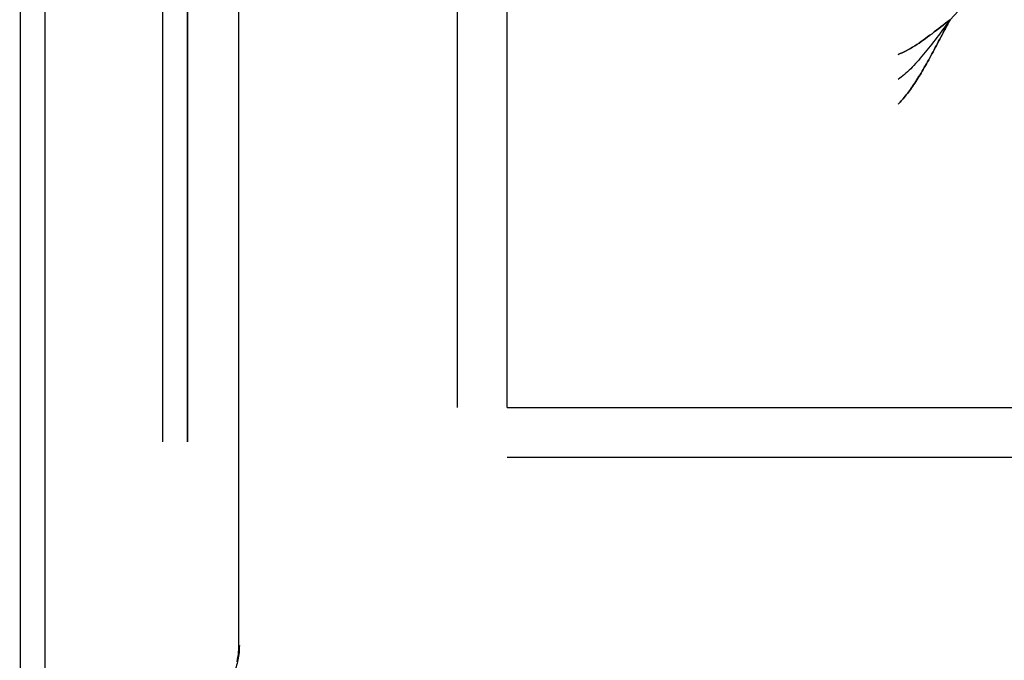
# Model space of a CAD drawing. Header units: millimetres. Extents: x -1690 to 192, y -898 to 54.
# Tile 49 of 256: x -1601 to -1575, y -803 to -786. Entities that reach past the tile are written whole.
import ezdxf

# ---------------------------------------------------------------- set-up
doc = ezdxf.new("R2010")
doc.units = ezdxf.units.MM
doc.header["$MEASUREMENT"] = 0
doc.layers.add('OVIDIO 186x93x72h', color=7, linetype='Continuous')

msp = doc.modelspace()

# ---------------------------------------------------------------- linework, layer by layer
at = {"layer": 'OVIDIO 186x93x72h'}
for points in [[(-1589.352, -795.991), (-1589.352, -422.092)], [(-1588.01, -795.991), (-1588.01, -422.092)], [(-1597.322, -796.919), (-1597.322, -733.67)], [(-1596.652, -733.67), (-1596.652, -796.919)], [(-1596.652, -796.919), (-1596.652, -733.67)], [(-1601.168, -803.656), (-1601.168, -782.419)], [(-1600.498, -803.656), (-1600.498, -782.419)], [(-1576.04, -785.516), (-1575.382, -784.797), (-1574.703, -784.097)], [(-1574.703, -784.097), (-1575.382, -784.797), (-1576.04, -785.516)], [(-1574.703, -784.097), (-1575.382, -784.797), (-1576.04, -785.516)], [(-1574.703, -784.097), (-1575.382, -784.797), (-1576.04, -785.516)], [(-1576.04, -785.516), (-1575.382, -784.797), (-1574.703, -784.097)], [(-1588.01, -795.991), (-749.111, -795.991)], [(-1588.01, -797.332), (-749.111, -797.332)]]:
    msp.add_lwpolyline(points, dxfattribs=at)
at = {"layer": 'OVIDIO 186x93x72h', "extrusion": (1, 0, 0)}
for points in [[(-796.919, 679.61), (-733.67, 679.61)], [(-733.67, 679.61), (-796.919, 679.61)], [(-782.419, 681.085), (-803.656, 681.085)], [(-787.797, 715.964), (-786.455, 715.293)], [(-786.455, 715.293), (-787.797, 715.964)], [(-796.822, 697.913), (-795.48, 697.242)], [(-802.825, 685.908), (-801.483, 685.237)], [(-801.483, 685.237), (-802.825, 685.908)]]:
    msp.add_lwpolyline(points, dxfattribs=at)
at = {"layer": 'OVIDIO 186x93x72h', "extrusion": (-0.045678, -0.114881, 0.992329)}
for points in [[(-1215.188, -1180.351), (-1215.188, -1287.207)], [(-1215.188, -1287.207), (-1215.188, -1180.351)], [(-1214.732, -1180.351), (-1214.732, -1287.207)], [(-1214.732, -1287.207), (-1214.732, -1180.351)], [(-1200.25, -1273.46), (-1200.25, -1218.27)], [(-1200.478, -1273.243), (-1200.478, -1218.839)]]:
    msp.add_lwpolyline(points, dxfattribs=at)
at = {"layer": 'OVIDIO 186x93x72h', "extrusion": (0.235702, 0.235702, 0.942809)}
for points in [[(537.225, 1860.592), (537.225, 1756.052)], [(541.683, 1876.034), (541.683, 1770.626)]]:
    msp.add_lwpolyline(points, dxfattribs=at)
at = {"layer": 'OVIDIO 186x93x72h', "extrusion": (-0.276089, 0.12261, 0.953279)}
for points in [[(1373.313, -904.667), (1373.313, -877.121)], [(1373.218, -904.667), (1373.218, -877.641)]]:
    msp.add_lwpolyline(points, dxfattribs=at)
at = {"layer": 'OVIDIO 186x93x72h', "extrusion": (1, 2.56846e-05, -8.30777e-08)}
for points in [[(-802.371, 680.084), (-784.376, 680.026)], [(-784.376, 680.026), (-802.371, 680.084)], [(-784.381, 678.439), (-802.371, 678.497)], [(-802.371, 678.497), (-784.381, 678.439)]]:
    msp.add_lwpolyline(points, dxfattribs=at)
at = {"layer": 'OVIDIO 186x93x72h', "extrusion": (0, 1.53093e-05, 1)}
msp.add_lwpolyline([(-1595.263, -802.423), (-1595.263, -784.429)], dxfattribs=at)
at = {"layer": 'OVIDIO 186x93x72h', "extrusion": (0.894427, 0, -0.447214)}
for points in [[(-785.425, -66.138), (-786.017, -66.925), (-786.587, -67.732), (-787.133, -68.556), (-787.654, -69.396), (-788.149, -70.251), (-788.619, -71.12), (-789.062, -72.003), (-789.478, -72.896)], [(-789.478, -72.896), (-789.062, -72.003), (-788.619, -71.12), (-788.149, -70.251), (-787.654, -69.396), (-787.133, -68.556), (-786.587, -67.732), (-786.017, -66.925), (-785.425, -66.138)], [(-785.425, -66.138), (-786.017, -66.925), (-786.587, -67.732), (-787.133, -68.556), (-787.654, -69.396), (-788.149, -70.251), (-788.619, -71.12), (-789.062, -72.003), (-789.478, -72.896)], [(-789.478, -72.896), (-789.062, -72.003), (-788.619, -71.12), (-788.149, -70.251), (-787.654, -69.396), (-787.133, -68.556), (-786.587, -67.732), (-786.017, -66.925), (-785.425, -66.138)], [(-785.425, -66.138), (-786.017, -66.925), (-786.587, -67.732), (-787.133, -68.556), (-787.654, -69.396), (-788.149, -70.251), (-788.619, -71.12), (-789.062, -72.003), (-789.478, -72.896)], [(-801.483, -99.742), (-801.542, -99.879), (-801.598, -100.02), (-801.649, -100.163), (-801.696, -100.308), (-801.739, -100.455), (-801.778, -100.605), (-801.812, -100.757), (-801.842, -100.91), (-801.867, -101.064), (-801.887, -101.22), (-801.902, -101.377), (-801.913, -101.535), (-801.918, -101.693), (-801.918, -101.852), (-801.914, -102.01), (-801.904, -102.169), (-801.889, -102.327), (-801.869, -102.485), (-801.845, -102.641), (-801.815, -102.797), (-801.78, -102.951), (-801.741, -103.104), (-801.697, -103.255), (-801.649, -103.404), (-801.596, -103.551), (-801.539, -103.695), (-801.477, -103.837), (-801.412, -103.976), (-801.343, -104.112), (-801.27, -104.246), (-801.194, -104.376), (-801.114, -104.503), (-801.031, -104.627), (-800.943, -104.75), (-800.851, -104.871), (-800.755, -104.989), (-800.655, -105.106), (-800.55, -105.22), (-800.442, -105.331), (-800.329, -105.439), (-800.213, -105.544), (-800.093, -105.646), (-799.97, -105.744), (-799.843, -105.838), (-799.713, -105.929), (-799.581, -106.016), (-799.445, -106.098), (-799.306, -106.176), (-799.166, -106.25), (-799.023, -106.319), (-798.878, -106.383), (-798.731, -106.443), (-798.583, -106.498), (-798.433, -106.548), (-798.283, -106.593), (-798.132, -106.634), (-797.98, -106.669), (-797.827, -106.7), (-797.675, -106.725), (-797.523, -106.746), (-797.371, -106.762), (-797.219, -106.774), (-797.069, -106.781), (-796.919, -106.783)], [(-796.919, -106.783), (-797.069, -106.781), (-797.219, -106.774), (-797.371, -106.762), (-797.523, -106.746), (-797.675, -106.725), (-797.827, -106.7), (-797.98, -106.669), (-798.132, -106.634), (-798.283, -106.593), (-798.433, -106.548), (-798.583, -106.498), (-798.731, -106.443), (-798.878, -106.383), (-799.023, -106.319), (-799.166, -106.25), (-799.306, -106.176), (-799.445, -106.098), (-799.581, -106.016), (-799.713, -105.929), (-799.843, -105.838), (-799.97, -105.744), (-800.093, -105.646), (-800.213, -105.544), (-800.329, -105.439), (-800.442, -105.331), (-800.55, -105.22), (-800.655, -105.106), (-800.755, -104.989), (-800.851, -104.871), (-800.943, -104.75), (-801.031, -104.627), (-801.114, -104.503), (-801.194, -104.376), (-801.27, -104.246), (-801.343, -104.112), (-801.412, -103.976), (-801.477, -103.837), (-801.539, -103.695), (-801.596, -103.551), (-801.649, -103.404), (-801.697, -103.255), (-801.741, -103.104), (-801.78, -102.951), (-801.815, -102.797), (-801.845, -102.641), (-801.869, -102.485), (-801.889, -102.327), (-801.904, -102.169), (-801.914, -102.01), (-801.918, -101.852), (-801.918, -101.693), (-801.913, -101.535), (-801.902, -101.377), (-801.887, -101.22), (-801.867, -101.064), (-801.842, -100.91), (-801.812, -100.757), (-801.778, -100.605), (-801.739, -100.455), (-801.696, -100.308), (-801.649, -100.163), (-801.598, -100.02), (-801.542, -99.879), (-801.483, -99.742)], [(-796.919, -106.783), (-797.075, -106.78), (-797.232, -106.773), (-797.389, -106.761), (-797.546, -106.743), (-797.703, -106.721), (-797.86, -106.694), (-798.016, -106.661), (-798.171, -106.623), (-798.326, -106.581), (-798.478, -106.533), (-798.63, -106.481), (-798.779, -106.424), (-798.927, -106.362), (-799.072, -106.296), (-799.215, -106.225), (-799.355, -106.149), (-799.492, -106.07), (-799.626, -105.987), (-799.757, -105.899), (-799.885, -105.808), (-800.009, -105.714), (-800.129, -105.616), (-800.246, -105.515), (-800.359, -105.412), (-800.468, -105.305), (-800.572, -105.196), (-800.673, -105.085), (-800.77, -104.972), (-800.862, -104.857), (-800.951, -104.74), (-801.035, -104.622), (-801.114, -104.503), (-801.191, -104.381), (-801.264, -104.256), (-801.335, -104.128), (-801.402, -103.997), (-801.466, -103.862), (-801.526, -103.725), (-801.583, -103.585), (-801.636, -103.442), (-801.684, -103.296), (-801.729, -103.149), (-801.769, -102.999), (-801.804, -102.847), (-801.835, -102.693), (-801.861, -102.538), (-801.883, -102.382), (-801.899, -102.224), (-801.911, -102.065), (-801.917, -101.906), (-801.919, -101.746), (-801.915, -101.587), (-801.906, -101.427), (-801.892, -101.267), (-801.873, -101.108), (-801.849, -100.95), (-801.82, -100.793), (-801.786, -100.637), (-801.747, -100.483), (-801.703, -100.33), (-801.655, -100.18), (-801.602, -100.031), (-801.545, -99.885), (-801.483, -99.742)], [(-796.919, -106.783), (-797.069, -106.781), (-797.219, -106.774), (-797.371, -106.762), (-797.523, -106.746), (-797.675, -106.725), (-797.827, -106.7), (-797.98, -106.669), (-798.132, -106.634), (-798.283, -106.593), (-798.433, -106.548), (-798.583, -106.498), (-798.731, -106.443), (-798.878, -106.383), (-799.023, -106.319), (-799.166, -106.25), (-799.306, -106.176), (-799.445, -106.098), (-799.581, -106.016), (-799.713, -105.929), (-799.843, -105.838), (-799.97, -105.744), (-800.093, -105.646), (-800.213, -105.544), (-800.329, -105.439), (-800.442, -105.331), (-800.55, -105.22), (-800.655, -105.106), (-800.755, -104.989), (-800.851, -104.871), (-800.943, -104.75), (-801.031, -104.627), (-801.114, -104.503), (-801.194, -104.376), (-801.27, -104.246), (-801.343, -104.112), (-801.412, -103.976), (-801.477, -103.837), (-801.539, -103.695), (-801.596, -103.551), (-801.649, -103.404), (-801.697, -103.255), (-801.741, -103.104), (-801.78, -102.951), (-801.815, -102.797), (-801.845, -102.641), (-801.869, -102.485), (-801.889, -102.327), (-801.904, -102.169), (-801.914, -102.01), (-801.918, -101.852), (-801.918, -101.693), (-801.913, -101.535), (-801.902, -101.377), (-801.887, -101.22), (-801.867, -101.064), (-801.842, -100.91), (-801.812, -100.757), (-801.778, -100.605), (-801.739, -100.455), (-801.696, -100.308), (-801.649, -100.163), (-801.598, -100.02), (-801.542, -99.879), (-801.483, -99.742)], [(-801.483, -99.742), (-801.542, -99.879), (-801.598, -100.02), (-801.649, -100.163), (-801.696, -100.308), (-801.739, -100.455), (-801.778, -100.605), (-801.812, -100.757), (-801.842, -100.91), (-801.867, -101.064), (-801.887, -101.22), (-801.902, -101.377), (-801.913, -101.535), (-801.918, -101.693), (-801.918, -101.852), (-801.914, -102.01), (-801.904, -102.169), (-801.889, -102.327), (-801.869, -102.485), (-801.845, -102.641), (-801.815, -102.797), (-801.78, -102.951), (-801.741, -103.104), (-801.697, -103.255), (-801.649, -103.404), (-801.596, -103.551), (-801.539, -103.695), (-801.477, -103.837), (-801.412, -103.976), (-801.343, -104.112), (-801.27, -104.246), (-801.194, -104.376), (-801.114, -104.503), (-801.031, -104.627), (-800.943, -104.75), (-800.851, -104.871), (-800.755, -104.989), (-800.655, -105.106), (-800.55, -105.22), (-800.442, -105.331), (-800.329, -105.439), (-800.213, -105.544), (-800.093, -105.646), (-799.97, -105.744), (-799.843, -105.838), (-799.713, -105.929), (-799.581, -106.016), (-799.445, -106.098), (-799.306, -106.176), (-799.166, -106.25), (-799.023, -106.319), (-798.878, -106.383), (-798.731, -106.443), (-798.583, -106.498), (-798.433, -106.548), (-798.283, -106.593), (-798.132, -106.634), (-797.98, -106.669), (-797.827, -106.7), (-797.675, -106.725), (-797.523, -106.746), (-797.371, -106.762), (-797.219, -106.774), (-797.069, -106.781), (-796.919, -106.783)]]:
    msp.add_lwpolyline(points, dxfattribs=at)
at = {"layer": 'OVIDIO 186x93x72h', "extrusion": (0, 1, 0)}
for points in [[(1576.04, 715.874), (1576.04, 717.374)], [(1576.04, 717.374), (749.111, 717.374)], [(1576.04, 715.874), (749.111, 715.874)], [(1576.04, 717.374), (1576.04, 715.874)], [(749.111, 717.374), (1576.04, 717.374)], [(749.111, 715.874), (1576.04, 715.874)], [(1577.444, 715.293), (749.111, 715.293)], [(749.111, 715.293), (1577.444, 715.293)], [(749.111, 715.964), (1577.444, 715.964)], [(1577.444, 715.964), (749.111, 715.964)], [(1599.827, 681.085), (1601.168, 678.402)], [(1588.841, 697.913), (1587.5, 697.242)], [(1597.993, 679.61), (1596.652, 678.939)], [(1596.652, 678.939), (1597.993, 679.61)], [(1595.632, 680.978), (1596.973, 681.649)], [(1594.844, 685.908), (1593.503, 685.237)], [(1593.503, 685.237), (1594.844, 685.908)]]:
    msp.add_lwpolyline(points, dxfattribs=at)
at = {"layer": 'OVIDIO 186x93x72h', "extrusion": (0, 0.894427, -0.447214)}
for points in [[(1581.497, 281.305), (1581.081, 282.199), (1580.638, 283.082), (1580.169, 283.951), (1579.673, 284.806), (1579.152, 285.646), (1578.606, 286.47), (1578.037, 287.276), (1577.444, 288.064)], [(1577.444, 288.064), (1578.037, 287.276), (1578.606, 286.47), (1579.152, 285.646), (1579.673, 284.806), (1580.169, 283.951), (1580.638, 283.082), (1581.081, 282.199), (1581.497, 281.305)], [(1577.444, 288.064), (1578.037, 287.276), (1578.606, 286.47), (1579.152, 285.646), (1579.673, 284.806), (1580.169, 283.951), (1580.638, 283.082), (1581.081, 282.199), (1581.497, 281.305)], [(1581.497, 281.305), (1581.081, 282.199), (1580.638, 283.082), (1580.169, 283.951), (1579.673, 284.806), (1579.152, 285.646), (1578.606, 286.47), (1578.037, 287.276), (1577.444, 288.064)], [(1577.444, 288.064), (1578.037, 287.276), (1578.606, 286.47), (1579.152, 285.646), (1579.673, 284.806), (1580.169, 283.951), (1580.638, 283.082), (1581.081, 282.199), (1581.497, 281.305)], [(1593.503, 254.46), (1593.562, 254.323), (1593.617, 254.182), (1593.668, 254.039), (1593.716, 253.894), (1593.759, 253.746), (1593.797, 253.597), (1593.832, 253.445), (1593.861, 253.292), (1593.886, 253.137), (1593.906, 252.982), (1593.922, 252.825), (1593.932, 252.667), (1593.937, 252.509), (1593.938, 252.35), (1593.933, 252.191), (1593.923, 252.033), (1593.908, 251.875), (1593.889, 251.717), (1593.864, 251.56), (1593.834, 251.405), (1593.8, 251.251), (1593.761, 251.098), (1593.717, 250.947), (1593.668, 250.798), (1593.615, 250.651), (1593.558, 250.507), (1593.497, 250.365), (1593.432, 250.226), (1593.362, 250.09), (1593.29, 249.956), (1593.213, 249.826), (1593.134, 249.699), (1593.05, 249.575), (1592.963, 249.452), (1592.871, 249.331), (1592.775, 249.212), (1592.674, 249.096), (1592.57, 248.982), (1592.461, 248.871), (1592.349, 248.763), (1592.233, 248.658), (1592.113, 248.556), (1591.989, 248.458), (1591.863, 248.363), (1591.733, 248.273), (1591.6, 248.186), (1591.464, 248.104), (1591.326, 248.026), (1591.185, 247.952), (1591.042, 247.883), (1590.897, 247.819), (1590.751, 247.759), (1590.602, 247.704), (1590.453, 247.654), (1590.302, 247.609), (1590.151, 247.568), (1589.999, 247.533), (1589.847, 247.502), (1589.694, 247.476), (1589.542, 247.456), (1589.39, 247.439), (1589.239, 247.428), (1589.088, 247.421), (1588.938, 247.419)], [(1588.938, 247.419), (1589.088, 247.421), (1589.239, 247.428), (1589.39, 247.439), (1589.542, 247.456), (1589.694, 247.476), (1589.847, 247.502), (1589.999, 247.533), (1590.151, 247.568), (1590.302, 247.609), (1590.453, 247.654), (1590.602, 247.704), (1590.751, 247.759), (1590.897, 247.819), (1591.042, 247.883), (1591.185, 247.952), (1591.326, 248.026), (1591.464, 248.104), (1591.6, 248.186), (1591.733, 248.273), (1591.863, 248.363), (1591.989, 248.458), (1592.113, 248.556), (1592.233, 248.658), (1592.349, 248.763), (1592.461, 248.871), (1592.57, 248.982), (1592.674, 249.096), (1592.775, 249.212), (1592.871, 249.331), (1592.963, 249.452), (1593.05, 249.575), (1593.134, 249.699), (1593.213, 249.826), (1593.29, 249.956), (1593.362, 250.09), (1593.432, 250.226), (1593.497, 250.365), (1593.558, 250.507), (1593.615, 250.651), (1593.668, 250.798), (1593.717, 250.947), (1593.761, 251.098), (1593.8, 251.251), (1593.834, 251.405), (1593.864, 251.56), (1593.889, 251.717), (1593.908, 251.875), (1593.923, 252.033), (1593.933, 252.191), (1593.938, 252.35), (1593.937, 252.509), (1593.932, 252.667), (1593.922, 252.825), (1593.906, 252.982), (1593.886, 253.137), (1593.861, 253.292), (1593.832, 253.445), (1593.797, 253.597), (1593.759, 253.746), (1593.716, 253.894), (1593.668, 254.039), (1593.617, 254.182), (1593.562, 254.323), (1593.503, 254.46)], [(1588.938, 247.419), (1589.094, 247.421), (1589.251, 247.429), (1589.408, 247.441), (1589.566, 247.458), (1589.723, 247.481), (1589.879, 247.508), (1590.036, 247.541), (1590.191, 247.578), (1590.345, 247.621), (1590.498, 247.668), (1590.649, 247.721), (1590.799, 247.778), (1590.946, 247.84), (1591.091, 247.906), (1591.234, 247.977), (1591.374, 248.052), (1591.511, 248.132), (1591.645, 248.215), (1591.776, 248.303), (1591.904, 248.394), (1592.028, 248.488), (1592.149, 248.586), (1592.265, 248.687), (1592.378, 248.79), (1592.487, 248.897), (1592.592, 249.006), (1592.693, 249.117), (1592.789, 249.23), (1592.882, 249.345), (1592.97, 249.462), (1593.054, 249.58), (1593.134, 249.699), (1593.21, 249.821), (1593.284, 249.946), (1593.354, 250.074), (1593.421, 250.205), (1593.485, 250.34), (1593.546, 250.477), (1593.602, 250.617), (1593.655, 250.76), (1593.704, 250.905), (1593.748, 251.053), (1593.788, 251.203), (1593.824, 251.355), (1593.855, 251.509), (1593.881, 251.664), (1593.902, 251.82), (1593.919, 251.978), (1593.93, 252.137), (1593.937, 252.296), (1593.938, 252.455), (1593.934, 252.615), (1593.926, 252.775), (1593.912, 252.935), (1593.892, 253.093), (1593.868, 253.252), (1593.839, 253.409), (1593.805, 253.564), (1593.766, 253.719), (1593.723, 253.871), (1593.674, 254.022), (1593.621, 254.17), (1593.564, 254.317), (1593.503, 254.46)], [(1593.503, 254.46), (1593.562, 254.323), (1593.617, 254.182), (1593.668, 254.039), (1593.716, 253.894), (1593.759, 253.746), (1593.797, 253.597), (1593.832, 253.445), (1593.861, 253.292), (1593.886, 253.137), (1593.906, 252.982), (1593.922, 252.825), (1593.932, 252.667), (1593.937, 252.509), (1593.938, 252.35), (1593.933, 252.191), (1593.923, 252.033), (1593.908, 251.875), (1593.889, 251.717), (1593.864, 251.56), (1593.834, 251.405), (1593.8, 251.251), (1593.761, 251.098), (1593.717, 250.947), (1593.668, 250.798), (1593.615, 250.651), (1593.558, 250.507), (1593.497, 250.365), (1593.432, 250.226), (1593.362, 250.09), (1593.29, 249.956), (1593.213, 249.826), (1593.134, 249.699), (1593.05, 249.575), (1592.963, 249.452), (1592.871, 249.331), (1592.775, 249.212), (1592.674, 249.096), (1592.57, 248.982), (1592.461, 248.871), (1592.349, 248.763), (1592.233, 248.658), (1592.113, 248.556), (1591.989, 248.458), (1591.863, 248.363), (1591.733, 248.273), (1591.6, 248.186), (1591.464, 248.104), (1591.326, 248.026), (1591.185, 247.952), (1591.042, 247.883), (1590.897, 247.819), (1590.751, 247.759), (1590.602, 247.704), (1590.453, 247.654), (1590.302, 247.609), (1590.151, 247.568), (1589.999, 247.533), (1589.847, 247.502), (1589.694, 247.476), (1589.542, 247.456), (1589.39, 247.439), (1589.239, 247.428), (1589.088, 247.421), (1588.938, 247.419)]]:
    msp.add_lwpolyline(points, dxfattribs=at)
at = {"layer": 'OVIDIO 186x93x72h', "extrusion": (0.912871, -0.182574, -0.365148)}
for points in [[(-1084.567, 150.687), (-1098.694, 124.895)], [(-1098.694, 124.895), (-1084.567, 150.687)], [(-1098.43, 124.751), (-1084.304, 150.543)], [(-1098.43, 124.751), (-1084.304, 150.543)], [(-1084.304, 150.543), (-1098.43, 124.751)], [(-1084.304, 150.543), (-1098.43, 124.751)], [(-1099.088, 125.111), (-1084.961, 150.903)]]:
    msp.add_lwpolyline(points, dxfattribs=at)
at = {"layer": 'OVIDIO 186x93x72h', "extrusion": (-0.182574, 0.912871, -0.365148)}
for points in [[(1720.399, 465.417), (1706.272, 491.209)], [(1705.878, 490.993), (1720.005, 465.201)], [(1720.005, 465.201), (1705.878, 490.993)]]:
    msp.add_lwpolyline(points, dxfattribs=at)
at = {"layer": 'OVIDIO 186x93x72h', "extrusion": (3.84673e-08, 1, -1.92337e-08)}
for points in [[(1582.839, 709.919), (1581.497, 709.248)], [(1581.497, 709.248), (1582.839, 709.919)]]:
    msp.add_lwpolyline(points, dxfattribs=at)
at = {"layer": 'OVIDIO 186x93x72h', "extrusion": (1, 3.83167e-08, -1.91583e-08)}
for points in [[(-789.478, 709.248), (-790.819, 709.919)], [(-790.819, 709.919), (-789.478, 709.248)]]:
    msp.add_lwpolyline(points, dxfattribs=at)
at = {"layer": 'OVIDIO 186x93x72h', "extrusion": (0, 1, -1.53089e-05)}
for points in [[(1595.263, 680.043), (1595.263, 678.456)], [(1595.263, 678.485), (1595.263, 680.072)], [(1595.263, 680.072), (1595.263, 678.485)]]:
    msp.add_lwpolyline(points, dxfattribs=at)
at = {"layer": 'OVIDIO 186x93x72h', "extrusion": (-1.54873e-05, 1.53089e-05, 1)}
msp.add_lwpolyline([(-1595.252, -802.423), (-1595.253, -802.471), (-1595.254, -802.519), (-1595.257, -802.568), (-1595.261, -802.616), (-1595.267, -802.665), (-1595.273, -802.714), (-1595.281, -802.763), (-1595.29, -802.811), (-1595.3, -802.86), (-1595.312, -802.908), (-1595.325, -802.956), (-1595.338, -803.004), (-1595.354, -803.052), (-1595.37, -803.099), (-1595.387, -803.146), (-1595.406, -803.192), (-1595.426, -803.238), (-1595.447, -803.283), (-1595.469, -803.328), (-1595.492, -803.372), (-1595.516, -803.416), (-1595.541, -803.459), (-1595.568, -803.501), (-1595.595, -803.543), (-1595.623, -803.583), (-1595.652, -803.623), (-1595.682, -803.662), (-1595.713, -803.7), (-1595.745, -803.737), (-1595.777, -803.773), (-1595.81, -803.809), (-1595.844, -803.843)], dxfattribs=at)
at = {"layer": 'OVIDIO 186x93x72h'}
for points in [[(-1577.444, -786.455, 715.293), (-1577.389, -786.432, 715.336), (-1577.334, -786.407, 715.378), (-1577.278, -786.381, 715.419), (-1577.222, -786.353, 715.458), (-1577.165, -786.322, 715.496), (-1577.109, -786.29, 715.532), (-1577.052, -786.257, 715.567), (-1576.994, -786.222, 715.601), (-1576.937, -786.185, 715.632), (-1576.879, -786.147, 715.663), (-1576.821, -786.108, 715.691), (-1576.763, -786.067, 715.717), (-1576.705, -786.025, 715.742), (-1576.646, -785.982, 715.764), (-1576.587, -785.938, 715.785), (-1576.527, -785.894, 715.803), (-1576.467, -785.848, 715.82), (-1576.407, -785.802, 715.834), (-1576.347, -785.755, 715.846), (-1576.286, -785.708, 715.856), (-1576.225, -785.66, 715.864), (-1576.164, -785.612, 715.869), (-1576.102, -785.564, 715.872), (-1576.04, -785.516, 715.874)], [(-1577.444, -787.797, 715.964), (-1577.417, -787.77, 716.016), (-1577.389, -787.742, 716.068), (-1577.362, -787.712, 716.119), (-1577.334, -787.682, 716.169), (-1577.306, -787.65, 716.219), (-1577.278, -787.617, 716.268), (-1577.25, -787.584, 716.316), (-1577.222, -787.549, 716.363), (-1577.194, -787.513, 716.409), (-1577.166, -787.476, 716.455), (-1577.138, -787.438, 716.5), (-1577.11, -787.398, 716.543), (-1577.081, -787.358, 716.586), (-1577.053, -787.317, 716.628), (-1577.024, -787.275, 716.669), (-1576.996, -787.232, 716.709), (-1576.967, -787.188, 716.748), (-1576.938, -787.144, 716.786), (-1576.91, -787.098, 716.823), (-1576.881, -787.051, 716.859), (-1576.852, -787.004, 716.894), (-1576.823, -786.956, 716.928), (-1576.794, -786.907, 716.96), (-1576.765, -786.857, 716.992), (-1576.736, -786.807, 717.022), (-1576.706, -786.756, 717.052), (-1576.677, -786.704, 717.08), (-1576.648, -786.652, 717.106), (-1576.618, -786.599, 717.132), (-1576.589, -786.546, 717.156), (-1576.559, -786.491, 717.18), (-1576.529, -786.437, 717.201), (-1576.499, -786.382, 717.222), (-1576.469, -786.326, 717.241), (-1576.439, -786.27, 717.259), (-1576.409, -786.214, 717.276), (-1576.379, -786.157, 717.292), (-1576.348, -786.1, 717.306), (-1576.318, -786.042, 717.319), (-1576.287, -785.984, 717.33), (-1576.257, -785.926, 717.34), (-1576.226, -785.868, 717.349), (-1576.195, -785.81, 717.356), (-1576.164, -785.751, 717.363), (-1576.133, -785.692, 717.367), (-1576.102, -785.634, 717.371), (-1576.071, -785.575, 717.373), (-1576.04, -785.516, 717.374)], [(-1576.04, -785.516, 715.874), (-1576.102, -785.564, 715.872), (-1576.164, -785.612, 715.869), (-1576.225, -785.66, 715.864), (-1576.286, -785.708, 715.856), (-1576.347, -785.755, 715.846), (-1576.407, -785.802, 715.834), (-1576.467, -785.848, 715.82), (-1576.527, -785.894, 715.803), (-1576.587, -785.938, 715.785), (-1576.646, -785.982, 715.764), (-1576.705, -786.025, 715.742), (-1576.763, -786.067, 715.717), (-1576.821, -786.108, 715.691), (-1576.879, -786.147, 715.663), (-1576.937, -786.185, 715.632), (-1576.994, -786.222, 715.601), (-1577.052, -786.257, 715.567), (-1577.109, -786.29, 715.532), (-1577.165, -786.322, 715.496), (-1577.222, -786.353, 715.458), (-1577.278, -786.381, 715.419), (-1577.334, -786.407, 715.378), (-1577.389, -786.432, 715.336), (-1577.444, -786.455, 715.293)], [(-1576.04, -785.516, 716.628), (-1576.085, -785.577, 716.627), (-1576.131, -785.637, 716.624), (-1576.176, -785.698, 716.618), (-1576.221, -785.758, 716.61), (-1576.266, -785.819, 716.6), (-1576.311, -785.879, 716.588), (-1576.356, -785.939, 716.574), (-1576.401, -785.998, 716.558), (-1576.446, -786.057, 716.54), (-1576.491, -786.115, 716.52), (-1576.535, -786.173, 716.498), (-1576.579, -786.23, 716.474), (-1576.624, -786.287, 716.448), (-1576.668, -786.342, 716.42), (-1576.712, -786.397, 716.39), (-1576.756, -786.451, 716.359), (-1576.8, -786.504, 716.325), (-1576.844, -786.555, 716.29), (-1576.887, -786.606, 716.254), (-1576.931, -786.655, 716.215), (-1576.974, -786.703, 716.175), (-1577.017, -786.75, 716.133), (-1577.061, -786.796, 716.09), (-1577.104, -786.84, 716.045), (-1577.147, -786.882, 715.998), (-1577.189, -786.923, 715.95), (-1577.232, -786.962, 715.9), (-1577.275, -786.999, 715.849), (-1577.317, -787.035, 715.797), (-1577.36, -787.068, 715.743), (-1577.402, -787.1, 715.687), (-1577.444, -787.13, 715.631)], [(-1576.04, -785.516, 717.374), (-1576.071, -785.575, 717.373), (-1576.102, -785.634, 717.371), (-1576.133, -785.692, 717.367), (-1576.164, -785.751, 717.363), (-1576.195, -785.81, 717.356), (-1576.226, -785.868, 717.349), (-1576.257, -785.926, 717.34), (-1576.287, -785.984, 717.33), (-1576.318, -786.042, 717.319), (-1576.348, -786.1, 717.306), (-1576.379, -786.157, 717.292), (-1576.409, -786.214, 717.276), (-1576.439, -786.27, 717.259), (-1576.469, -786.326, 717.241), (-1576.499, -786.382, 717.222), (-1576.529, -786.437, 717.201), (-1576.559, -786.491, 717.18), (-1576.589, -786.546, 717.156), (-1576.618, -786.599, 717.132), (-1576.648, -786.652, 717.106), (-1576.677, -786.704, 717.08), (-1576.706, -786.756, 717.052), (-1576.736, -786.807, 717.022), (-1576.765, -786.857, 716.992), (-1576.794, -786.907, 716.96), (-1576.823, -786.956, 716.928), (-1576.852, -787.004, 716.894), (-1576.881, -787.051, 716.859), (-1576.91, -787.098, 716.823), (-1576.938, -787.144, 716.786), (-1576.967, -787.188, 716.748), (-1576.996, -787.232, 716.709), (-1577.024, -787.275, 716.669), (-1577.053, -787.317, 716.628), (-1577.081, -787.358, 716.586), (-1577.11, -787.398, 716.543), (-1577.138, -787.438, 716.5), (-1577.166, -787.476, 716.455), (-1577.194, -787.513, 716.409), (-1577.222, -787.549, 716.363), (-1577.25, -787.584, 716.316), (-1577.278, -787.617, 716.268), (-1577.306, -787.65, 716.219), (-1577.334, -787.682, 716.169), (-1577.362, -787.712, 716.119), (-1577.389, -787.742, 716.068), (-1577.417, -787.77, 716.016), (-1577.444, -787.797, 715.964)], [(-1595.314, -802.863, 680.068), (-1595.3, -802.8, 680.072), (-1595.289, -802.736, 680.076), (-1595.279, -802.673, 680.079), (-1595.272, -802.608, 680.081), (-1595.267, -802.543, 680.083), (-1595.264, -802.478, 680.084), (-1595.263, -802.412, 680.084)], [(-1595.263, -802.412, 678.497), (-1595.264, -802.478, 678.497), (-1595.267, -802.543, 678.496), (-1595.272, -802.608, 678.494), (-1595.279, -802.672, 678.492), (-1595.289, -802.736, 678.489), (-1595.3, -802.8, 678.485), (-1595.314, -802.862, 678.481)], [(-1595.314, -802.862, 678.481), (-1595.3, -802.8, 678.485), (-1595.289, -802.736, 678.489), (-1595.279, -802.672, 678.492), (-1595.272, -802.608, 678.494), (-1595.267, -802.543, 678.496), (-1595.264, -802.478, 678.497), (-1595.263, -802.412, 678.497)], [(-1595.263, -802.412, 680.084), (-1595.264, -802.478, 680.084), (-1595.267, -802.543, 680.083), (-1595.272, -802.608, 680.081), (-1595.279, -802.673, 680.079), (-1595.289, -802.736, 680.076), (-1595.3, -802.8, 680.072), (-1595.314, -802.863, 680.068)]]:
    msp.add_polyline3d(points, dxfattribs=at)

doc.saveas('drawing.dxf')
